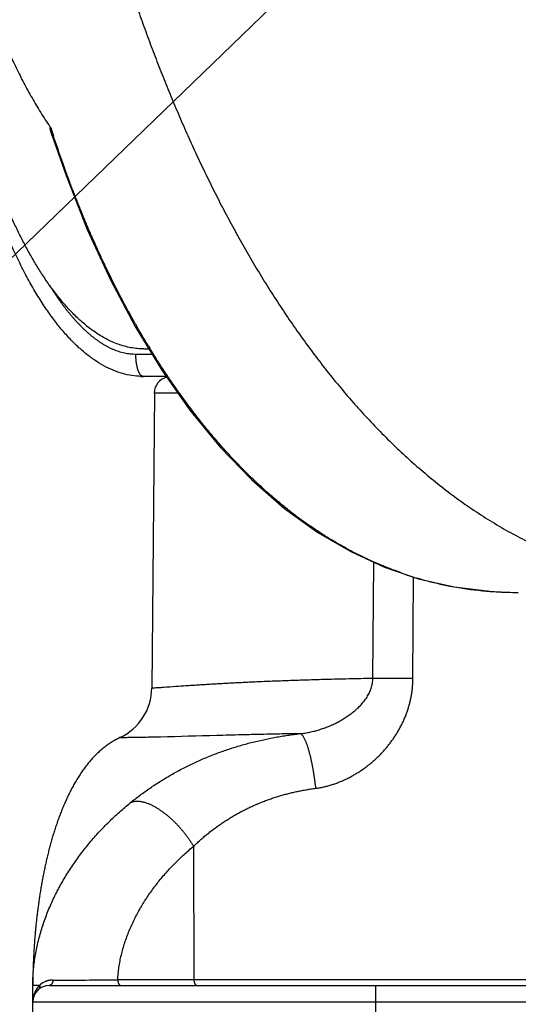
# Model space of a CAD drawing. Header units: millimetres. Extents: x 0 to 1071, y 0 to 742.
# Tile 7 of 127: x 305 to 313, y 190 to 205. Entities that reach past the tile are written whole.
import ezdxf

# ---------------------------------------------------------------- set-up
doc = ezdxf.new("R2010")
doc.units = ezdxf.units.MM
doc.header["$LTSCALE"] = 0.454724
doc.layers.add('NoLayerName_001', color=7, linetype='Continuous')
doc.layers.add('NoLayerName_005', color=7, linetype='Continuous')
doc.styles.get("Standard").update_dxf_attribs({"font": 'txt', "bigfont": 'extfont2'})
doc.dimstyles.get("Standard").update_dxf_attribs({"dimtxt": 2.5, "dimasz": 2.5, "dimexe": 1, "dimexo": 1, "dimtad": 1, "dimdec": 3, "dimzin": 0, "dimdsep": 46, "dimtxsty": 'Standard', "dimcen": 2.5, "dimadec": 3, "dimazin": 0, "dimtfac": 0.75, "dimtdec": 3, "dimtmove": 0, "dimatfit": 3, "dimfxl": 1, "dimarcsym": 0})

msp = doc.modelspace()

# ---------------------------------------------------------------- linework, layer by layer
at = {"layer": 'NoLayerName_001', "color": 8, "linetype": 'Continuous', "lineweight": 25}
for p, q in [((307.201, 199.5974), (306.9524, 199.5974)), ((307.595, 199.0065), (307.2356, 199.0065)), ((310.5843, 194.6373), (310.5977, 196.4171)), ((311.1973, 194.6343), (311.2075, 196.1892)), ((307.8364, 192.0682), (307.8422, 190.0233)), ((305.4596, 189.9406), (305.4802, 189.9408)), ((314.1623, 190.0233), (306.6758, 190.0233)), ((310.6275, 182.0599), (310.6275, 189.9391))]:
    msp.add_line(p, q, dxfattribs=at)
at = {"layer": 'NoLayerName_001', "color": 7, "linetype": 'Continuous', "lineweight": 25}
for p, q in [((307.0746, 199.6821), (307.1493, 199.6821)), ((307.4172, 199.2585), (307.0683, 199.2585)), ((307.2356, 199.0065), (307.1962, 194.491)), ((305.3739, 189.6849), (305.3739, 189.9391)), ((305.6281, 189.9391), (314.2915, 189.9391)), ((305.3739, 189.6849), (349.4294, 189.6849)), ((305.4382, 182.3118), (305.3739, 189.6849))]:
    msp.add_line(p, q, dxfattribs=at)
for points in [[(305.6721, 202.9408), (305.8824, 202.3337), (306.2087, 201.5084), (306.5618, 200.7391), (306.9415, 200.0224)], [(306.9415, 200.0224), (307.3481, 199.3564), (307.7813, 198.7425), (308.2435, 198.1794), (308.7293, 197.6755), (309.2312, 197.2393), (309.7427, 196.8722), (310.2479, 196.5779), (310.7595, 196.3427), (311.2828, 196.1634), (311.8292, 196.0381), (312.4168, 195.9674), (312.8119, 195.9543)]]:
    msp.add_lwpolyline(points, dxfattribs=at)
at = {"layer": 'NoLayerName_001', "color": 8, "linetype": 'Continuous', "lineweight": 25}
for centre, radius, start, end in [((324.1813, 209.0474), 19.4723, 197.9218, 198.2584), ((317.8617, 206.2406), 12.5416, 211.30624, 211.4762), ((312.7395, 201.1718), 5.212, 250.56275, 251.79905), ((312.7444, 201.1877), 5.2287, 251.80198, 254.77691), ((312.7516, 201.2144), 5.2564, 254.77733, 259.15773), ((312.7633, 201.2758), 5.3188, 259.15903, 260.64301), ((312.7886, 201.4445), 5.4894, 260.66832, 265.755), ((312.8016, 201.607), 5.6524, 265.74565, 266.65), ((312.8107, 201.7847), 5.8304, 266.66265, 270.01215), ((310.4335, 99.8527), 94.7847, 89.538306, 89.908847), ((305.6923, 189.71), 0.3134, 129.53488, 132.5819), ((305.6862, 189.718), 0.3034, 112.65221, 129.61149), ((305.7395, 352.4188), 162.3982, 269.97974, 270.330344), ((305.7436, 189.685), 0.3697, 165.16525, 176.60026), ((305.7365, 189.6867), 0.3624, 160.81779, 165.13704), ((305.7461, 189.6849), 0.3722, 176.59694, 179.99909)]:
    msp.add_arc(centre, radius, start, end, dxfattribs=at)
at = {"layer": 'NoLayerName_001', "color": 7, "linetype": 'Continuous', "lineweight": 25}
for centre, radius, start, end in [((307.4897, 199.0043), 0.2542, 105.0442, 179.49996), ((306.349, 194.4983), 0.8472, 295.04595, 359.49996), ((307.9724, 189.9387), 2.5985, 179.83538, 179.9922), ((305.6281, 189.6849), 0.2542, 90, 180)]:
    msp.add_arc(centre, radius, start, end, dxfattribs=at)
at = {"layer": 'NoLayerName_001', "color": 8, "linetype": 'Continuous', "lineweight": 25}
for points, knots in [([(327.1528, 202.8764), (326.9333, 202.8799), (326.4941, 202.8818), (325.8358, 202.9151), (325.1783, 202.9663), (324.5224, 203.0388), (323.8688, 203.1313), (323.2183, 203.244), (322.5716, 203.3768), (321.9294, 203.5295), (321.2924, 203.702), (320.6612, 203.8939), (320.0362, 204.1051), (319.4181, 204.3354), (318.8074, 204.5844), (318.2046, 204.8521), (317.6104, 205.1381), (317.0252, 205.4422), (316.4496, 205.7643), (315.8842, 206.1039), (315.3295, 206.4608), (314.786, 206.8348), (314.2543, 207.2255), (313.735, 207.6328), (313.2286, 208.0562), (312.7357, 208.4955), (312.2568, 208.95), (311.7925, 209.4193), (311.3431, 209.9026), (310.91, 210.4), (310.4911, 210.9089), (310.228, 211.2607), (310.0946, 211.4349)], [0, 0, 0, 0, 0.6584204, 1.3174054, 1.9768541, 2.6366557, 3.296692, 3.9568403, 4.6169756, 5.2769765, 5.9368019, 6.596485, 7.256057, 7.9155451, 8.5749742, 9.2343682, 9.8937519, 10.5531495, 11.2125743, 11.8720388, 12.5315584, 13.191154, 13.8508531, 14.5106918, 15.1707129, 15.8308813, 16.4910741, 17.1511626, 17.8110183, 18.4705164, 19.1295377, 19.787972, 19.787972, 19.787972, 19.787972]), ([(327.1527, 202.4463), (326.9285, 202.4538), (326.4798, 202.4641), (325.8077, 202.5079), (325.1366, 202.5685), (324.4672, 202.6489), (323.8002, 202.7484), (323.1362, 202.867), (322.476, 203.0047), (321.82, 203.1614), (321.169, 203.3371), (320.5235, 203.5316), (319.8839, 203.7446), (319.2509, 203.9761), (318.6249, 204.2259), (318.0065, 204.4937), (317.3962, 204.7794), (316.7944, 205.0828), (316.2018, 205.4037), (315.6188, 205.7419), (315.046, 206.097), (314.4836, 206.4688), (313.9324, 206.8571), (313.3927, 207.2616), (312.8652, 207.682), (312.3502, 208.118), (311.8486, 208.5693), (311.3609, 209.0354), (310.8876, 209.5157), (310.43, 210.0106), (309.9862, 210.5174), (309.7063, 210.8683), (309.5645, 211.0421)], [0, 0, 0, 0, 0.6729348, 1.3463699, 2.0202012, 2.6943248, 3.3686384, 4.0430435, 4.7174473, 5.3917661, 6.0659683, 6.7400667, 7.4140747, 8.0880049, 8.7618714, 9.4356902, 10.1094812, 10.7832684, 11.4570758, 12.1309269, 12.8048469, 13.4788639, 14.1530106, 14.827325, 15.5018483, 16.1765281, 16.851218, 17.5257777, 18.2000795, 18.8740118, 19.5474805, 20.2204127, 20.2204127, 20.2204127, 20.2204127]), ([(305.8755, 208.8594), (305.8988, 208.753), (305.9449, 208.5401), (306.018, 208.2217), (306.0936, 207.9038), (306.1721, 207.5866), (306.2536, 207.2701), (306.338, 206.9545), (306.4256, 206.6396), (306.5163, 206.3257), (306.6102, 206.0126), (306.7073, 205.7006), (306.8079, 205.3897), (306.912, 205.0799), (307.0196, 204.7714), (307.1309, 204.4641), (307.2459, 204.1582), (307.3647, 203.8538), (307.4875, 203.5509), (307.6145, 203.2497), (307.7457, 202.9503), (307.8813, 202.6529), (308.0215, 202.3577), (308.1664, 202.0647), (308.3161, 201.7742), (308.471, 201.4862), (308.6309, 201.2011), (308.7963, 200.9191), (308.9671, 200.6403), (309.1436, 200.3651), (309.3259, 200.0936), (309.5142, 199.8262), (309.7085, 199.5631), (309.9093, 199.3049), (310.1166, 199.0519), (310.3307, 198.8046), (310.5518, 198.5634), (310.78, 198.3288), (311.0156, 198.1015), (311.2578, 197.881), (311.4265, 197.7424), (311.51, 197.6721)], [0, 0, 0, 0, 0.3267034, 0.6534357, 0.9801875, 1.3069516, 1.6337228, 1.9604981, 2.2872766, 2.6140598, 2.9408477, 3.2676346, 3.5944165, 3.9211928, 4.2479667, 4.5747449, 4.9015383, 5.2283589, 5.5551986, 5.8820399, 6.2088732, 6.5356972, 6.8625195, 7.1893567, 7.5162329, 7.8431435, 8.1700621, 8.4969743, 8.8238803, 9.1507949, 9.4777486, 9.8047773, 10.131849, 10.4589166, 10.7859641, 11.1130081, 11.4401008, 11.7673302, 12.0947202, 12.4221546, 12.7495551, 12.7495551, 12.7495551, 12.7495551]), ([(307.1461, 199.7238), (307.1158, 199.7744), (307.0546, 199.8754), (306.966, 200.0287), (306.8792, 200.1831), (306.7944, 200.3386), (306.7116, 200.4952), (306.6308, 200.6529), (306.5519, 200.8116), (306.4749, 200.9712), (306.3997, 201.1317), (306.3264, 201.2932), (306.2549, 201.4554), (306.1852, 201.6185), (306.1173, 201.7823), (306.0511, 201.9468), (305.9866, 202.112), (305.9238, 202.2778), (305.8627, 202.4442), (305.8033, 202.6112), (305.7453, 202.7786), (305.7081, 202.8907), (305.6894, 202.9467)], [0, 0, 0, 0, 0.17707, 0.3541488, 0.5312446, 0.7083634, 0.8855087, 1.0626824, 1.2398857, 1.4171188, 1.5943805, 1.771668, 1.9489773, 2.1263029, 2.303638, 2.4809747, 2.6583037, 2.8356144, 3.0128954, 3.1901338, 3.3673157, 3.5444265, 3.5444265, 3.5444265, 3.5444265]), ([(305.6797, 200.5795), (305.6718, 200.5919), (305.656, 200.6165), (305.6406, 200.6414), (305.6328, 200.6539)], [0, 0, 0, 0, 0.04393335, 0.087862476, 0.087862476, 0.087862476, 0.087862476]), ([(306.9524, 199.5974), (306.9378, 199.5978), (306.9084, 199.598), (306.8646, 199.602), (306.8209, 199.608), (306.7776, 199.6163), (306.7348, 199.6268), (306.6926, 199.6394), (306.651, 199.654), (306.6102, 199.6703), (306.57, 199.6884), (306.5306, 199.7079), (306.4919, 199.7289), (306.454, 199.7512), (306.4168, 199.7747), (306.3804, 199.7993), (306.3446, 199.8249), (306.3096, 199.8514), (306.2753, 199.8789), (306.2416, 199.9071), (306.2085, 199.9361), (306.1761, 199.9658), (306.1443, 199.9961), (306.113, 200.027), (306.0824, 200.0585), (306.0522, 200.0905), (306.0226, 200.123), (305.9935, 200.156), (305.965, 200.1895), (305.9369, 200.2233), (305.9093, 200.2576), (305.8821, 200.2922), (305.8554, 200.3271), (305.8291, 200.3623), (305.8032, 200.3978), (305.7777, 200.4337), (305.7526, 200.4697), (305.7279, 200.5061), (305.7036, 200.5427), (305.6877, 200.5673), (305.6797, 200.5795)], [0, 0, 0, 0, 0.0439576, 0.0879831, 0.1320576, 0.1761507, 0.220222, 0.2642459, 0.3082479, 0.3522475, 0.3962484, 0.4402399, 0.4842131, 0.5281806, 0.5721503, 0.6161215, 0.6600861, 0.7040387, 0.747987, 0.7919365, 0.835888, 0.8798383, 0.9237858, 0.9677356, 1.0116924, 1.0556588, 1.0996357, 1.1436224, 1.1876165, 1.2316142, 1.2756102, 1.319598, 1.363573, 1.4075372, 1.4514933, 1.4954435, 1.5393893, 1.5833317, 1.6272712, 1.6712079, 1.6712079, 1.6712079, 1.6712079]), ([(307.0683, 199.2585), (307.0648, 199.259), (307.0576, 199.2594), (307.0475, 199.264), (307.0382, 199.2702), (307.0298, 199.2778), (307.0223, 199.2862), (307.0157, 199.295), (307.01, 199.3041), (307.0049, 199.3135), (307.0002, 199.3232), (306.9958, 199.333), (306.9917, 199.343), (306.9879, 199.3531), (306.9844, 199.3633), (306.9812, 199.3736), (306.9781, 199.384), (306.9754, 199.3944), (306.9728, 199.4048), (306.9704, 199.4154), (306.9682, 199.4259), (306.9662, 199.4365), (306.9644, 199.4471), (306.9627, 199.4578), (306.9612, 199.4685), (306.9597, 199.4792), (306.9585, 199.4899), (306.9573, 199.5006), (306.9563, 199.5113), (306.9554, 199.522), (306.9546, 199.5328), (306.9539, 199.5436), (306.9534, 199.5543), (306.9529, 199.5651), (306.9526, 199.5758), (306.9525, 199.5866), (306.9524, 199.5938), (306.9524, 199.5974)], [0, 0, 0, 0, 0.01066192, 0.0215156, 0.03272551, 0.0441443, 0.05543789, 0.06637607, 0.07709817, 0.08775425, 0.09845046, 0.10920548, 0.12000125, 0.1308161, 0.14162629, 0.15242259, 0.16320941, 0.1739907, 0.18476954, 0.19554815, 0.20632794, 0.21710962, 0.22789317, 0.23867795, 0.24946274, 0.26024623, 0.27102827, 0.28180898, 0.29258844, 0.3033667, 0.31414378, 0.32491967, 0.33569433, 0.34646767, 0.35723961, 0.36801, 0.37877871, 0.37877871, 0.37877871, 0.37877871]), ([(311.005, 196.2568), (310.9504, 196.2771), (310.8405, 196.3165), (310.6786, 196.3833), (310.5186, 196.4545), (310.3607, 196.5309), (310.2052, 196.612), (310.0521, 196.6976), (309.9015, 196.7876), (309.7536, 196.8817), (309.6083, 196.9798), (309.4658, 197.0817), (309.3261, 197.1873), (309.1891, 197.2964), (309.0548, 197.4088), (308.9232, 197.5244), (308.7944, 197.6429), (308.6683, 197.7643), (308.5448, 197.8885), (308.4241, 198.0152), (308.3059, 198.1443), (308.1903, 198.2758), (308.0772, 198.4094), (307.9665, 198.5451), (307.8583, 198.6826), (307.7525, 198.822), (307.6489, 198.9632), (307.5477, 199.1059), (307.4487, 199.2503), (307.3521, 199.3961), (307.2573, 199.5432), (307.1963, 199.6425), (307.1655, 199.692)], [0, 0, 0, 0, 0.1749436, 0.3500221, 0.5252282, 0.700542, 0.8759318, 1.0513548, 1.2267579, 1.4020812, 1.5773098, 1.7524781, 1.9276129, 2.102731, 2.2778394, 2.4529361, 2.6280103, 2.8030501, 2.9780716, 3.1530939, 3.3281285, 3.5031789, 3.6782418, 3.8533067, 4.0283572, 4.2033859, 4.3783986, 4.5533984, 4.7283847, 4.9033532, 5.0782963, 5.2532028, 5.2532028, 5.2532028, 5.2532028]), ([(311.51, 197.6721), (311.5959, 197.6049), (311.766, 197.4681), (312.0323, 197.2773), (312.3052, 197.0962), (312.5861, 196.9271), (312.8741, 196.77), (313.1686, 196.6256), (313.4692, 196.4944), (313.7752, 196.3769), (314.0861, 196.2737), (314.4012, 196.1853), (314.72, 196.1118), (315.0416, 196.0528), (315.3655, 196.0078), (315.6911, 195.9768), (316.0175, 195.9573), (316.2355, 195.9563), (316.3444, 195.9543)], [0, 0, 0, 0, 0.3273519, 0.6547095, 0.9822009, 1.3099754, 1.637943, 1.9659436, 2.2938424, 2.6215365, 2.94896, 3.2760956, 3.6030454, 3.9299431, 4.2568587, 4.5838077, 4.9107434, 5.2375412, 5.2375412, 5.2375412, 5.2375412]), ([(310.5843, 194.6373), (310.5226, 194.636), (310.3993, 194.6335), (310.2143, 194.6294), (310.0396, 194.6251), (309.8752, 194.6208), (309.7211, 194.6164), (309.5773, 194.6121), (309.4437, 194.6078), (309.3205, 194.6036), (309.1972, 194.5991), (309.0739, 194.5944), (308.9507, 194.5895), (308.8377, 194.5847), (308.735, 194.5801), (308.6426, 194.5758), (308.5502, 194.5714), (308.4578, 194.5667), (308.3655, 194.5619), (308.2731, 194.5569), (308.1807, 194.5516), (308.0884, 194.5462), (307.996, 194.5406), (307.9037, 194.5348), (307.8114, 194.5288), (307.6986, 194.5213), (307.555, 194.5113), (307.432, 194.5026), (307.3499, 194.497), (307.3192, 194.495), (307.2884, 194.4931), (307.2576, 194.4915), (307.2269, 194.4894), (307.2064, 194.4907), (307.1962, 194.491)], [0, 0, 0, 0, 0.1850173, 0.3700348, 0.5550525, 0.709234, 0.8634157, 1.0175975, 1.1409428, 1.264288, 1.387633, 1.5109778, 1.6343227, 1.7576675, 1.8501762, 1.9426848, 2.0351935, 2.1277021, 2.2202108, 2.3127194, 2.405228, 2.4977366, 2.5902452, 2.6827538, 2.7752624, 2.867771, 3.0219518, 3.2069688, 3.2378055, 3.2686414, 3.2994763, 3.3303175, 3.3611497, 3.3917936, 3.3917936, 3.3917936, 3.3917936]), ([(310.5771, 194.5623), (310.5788, 194.5748), (310.5832, 194.5996), (310.5836, 194.6247), (310.5843, 194.6373)], [0, 0, 0, 0, 0.037720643, 0.075322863, 0.075322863, 0.075322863, 0.075322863]), ([(311.1916, 194.513), (311.1929, 194.5332), (311.1964, 194.5736), (311.1967, 194.6141), (311.1973, 194.6343)], [0, 0, 0, 0, 0.06073482, 0.12141472, 0.12141472, 0.12141472, 0.12141472]), ([(309.468, 193.7926), (309.4805, 193.794), (309.5054, 193.7966), (309.5426, 193.8019), (309.5797, 193.8081), (309.6167, 193.8152), (309.6534, 193.8232), (309.69, 193.8322), (309.7264, 193.842), (309.7626, 193.8527), (309.7985, 193.8641), (309.8342, 193.8764), (309.8695, 193.8895), (309.9046, 193.9034), (309.9393, 193.918), (309.9737, 193.9334), (310.0076, 193.9496), (310.0412, 193.9666), (310.0744, 193.9844), (310.1071, 194.0029), (310.1394, 194.0223), (310.1711, 194.0424), (310.2023, 194.0633), (310.233, 194.0851), (310.2631, 194.1077), (310.2924, 194.1311), (310.3211, 194.1554), (310.349, 194.1807), (310.3759, 194.2069), (310.402, 194.2341), (310.4269, 194.2623), (310.4506, 194.2914), (310.4731, 194.3217), (310.4941, 194.353), (310.5134, 194.3853), (310.5308, 194.4188), (310.5461, 194.4533), (310.559, 194.4889), (310.5699, 194.5252), (310.5745, 194.55), (310.5771, 194.5623)], [0, 0, 0, 0, 0.0375648, 0.075149, 0.1127551, 0.150384, 0.1880349, 0.2257061, 0.2633941, 0.3010944, 0.3388012, 0.3765079, 0.4142071, 0.4518952, 0.4895703, 0.5272311, 0.5648774, 0.6025093, 0.6401279, 0.6777353, 0.7153342, 0.7529283, 0.7905207, 0.8281088, 0.865692, 0.903274, 0.9408632, 0.9784661, 1.0160733, 1.0536791, 1.091288, 1.1289148, 1.1665685, 1.2042261, 1.2418801, 1.2795503, 1.3172872, 1.3551269, 1.3929956, 1.4308159, 1.4308159, 1.4308159, 1.4308159]), ([(309.7062, 192.9555), (309.7262, 192.9586), (309.7663, 192.9642), (309.826, 192.9762), (309.8852, 192.9904), (309.9439, 193.0071), (310.002, 193.026), (310.0594, 193.0471), (310.116, 193.0702), (310.1717, 193.0954), (310.2265, 193.1226), (310.2801, 193.1515), (310.3327, 193.1823), (310.384, 193.2148), (310.4342, 193.2489), (310.4833, 193.2846), (310.5311, 193.3219), (310.5777, 193.3608), (310.6231, 193.4011), (310.6671, 193.4428), (310.7099, 193.486), (310.7512, 193.5306), (310.7912, 193.5766), (310.8296, 193.6239), (310.8665, 193.6724), (310.9018, 193.7222), (310.9355, 193.7731), (310.9673, 193.8251), (310.9974, 193.8781), (311.0256, 193.9321), (311.0519, 193.987), (311.0762, 194.0428), (311.0984, 194.0994), (311.1185, 194.1567), (311.1364, 194.2148), (311.1521, 194.2734), (311.1656, 194.3327), (311.1767, 194.3924), (311.1857, 194.4525), (311.1894, 194.4929), (311.1916, 194.513)], [0, 0, 0, 0, 0.0606989, 0.1215074, 0.1824226, 0.2434336, 0.3045217, 0.3656616, 0.4268223, 0.4879675, 0.5490563, 0.6100443, 0.6709019, 0.7316551, 0.7923383, 0.852982, 0.9136138, 0.9742556, 1.034921, 1.0956226, 1.1563739, 1.2171893, 1.2780775, 1.3390226, 1.4000043, 1.4610035, 1.5220028, 1.582987, 1.6439431, 1.7048611, 1.765734, 1.8265585, 1.8873361, 1.9480771, 2.0087956, 2.0695095, 2.13024, 2.1910032, 2.2517815, 2.3125498, 2.3125498, 2.3125498, 2.3125498]), ([(309.468, 193.7926), (309.376, 193.7907), (309.1805, 193.787), (308.8814, 193.7804), (308.5479, 193.7725), (308.0303, 193.7593), (307.5703, 193.7463), (307.2023, 193.7375), (307.0872, 193.7351), (306.9952, 193.7333), (306.9147, 193.7319), (306.8572, 193.7311), (306.8112, 193.7306), (306.7767, 193.7303), (306.7421, 193.73), (306.7191, 193.7306), (306.7076, 193.7308)], [0, 0, 0, 0, 0.2761149, 0.5867443, 0.8973736, 1.2770316, 2.1398903, 2.2779477, 2.3814908, 2.4850338, 2.5540629, 2.6230905, 2.6576055, 2.692122, 2.7266326, 2.7611405, 2.7611405, 2.7611405, 2.7611405]), ([(306.8665, 192.7326), (306.8912, 192.7523), (306.9404, 192.7921), (307.016, 192.8495), (307.0926, 192.9056), (307.1703, 192.9601), (307.2492, 193.013), (307.3291, 193.0643), (307.4101, 193.114), (307.492, 193.1621), (307.5749, 193.2084), (307.6587, 193.2531), (307.7433, 193.2961), (307.8288, 193.3374), (307.9151, 193.377), (308.0021, 193.4149), (308.0899, 193.4511), (308.1784, 193.4856), (308.2675, 193.5183), (308.3572, 193.5494), (308.4475, 193.5787), (308.5383, 193.6064), (308.6297, 193.6323), (308.7215, 193.6566), (308.8137, 193.6792), (308.9063, 193.7002), (308.9992, 193.7195), (309.0925, 193.7372), (309.1861, 193.7534), (309.2799, 193.768), (309.3738, 193.7813), (309.4367, 193.7886), (309.468, 193.7925)], [0, 0, 0, 0, 0.094877, 0.1897883, 0.2847275, 0.3796875, 0.4746612, 0.5696408, 0.6646188, 0.7595877, 0.854546, 0.9494964, 1.0444408, 1.1393808, 1.2343174, 1.3292509, 1.4241816, 1.5191104, 1.6140401, 1.708973, 1.8039101, 1.8988516, 1.9937963, 2.0887422, 2.1836867, 2.2786294, 2.3735703, 2.468508, 2.563439, 2.6583584, 2.7532595, 2.8481343, 2.8481343, 2.8481343, 2.8481343]), ([(309.468, 193.7926), (309.4746, 193.7894), (309.4893, 193.7845), (309.5039, 193.7667), (309.5171, 193.7487), (309.528, 193.7294), (309.5378, 193.7097), (309.547, 193.6896), (309.5556, 193.6691), (309.5636, 193.6484), (309.5712, 193.6275), (309.5783, 193.6065), (309.5851, 193.5855), (309.5916, 193.5643), (309.5978, 193.5431), (309.6038, 193.5217), (309.6096, 193.5004), (309.6151, 193.4789), (309.6205, 193.4575), (309.6257, 193.4359), (309.6307, 193.4143), (309.6356, 193.3927), (309.6403, 193.3711), (309.6448, 193.3494), (309.6492, 193.3276), (309.6535, 193.3059), (309.6576, 193.2841), (309.6616, 193.2623), (309.6655, 193.2405), (309.6693, 193.2187), (309.673, 193.1968), (309.6765, 193.1749), (309.68, 193.1531), (309.6833, 193.1312), (309.6865, 193.1093), (309.6897, 193.0873), (309.6927, 193.0654), (309.6956, 193.0434), (309.6984, 193.0215), (309.7002, 193.0068), (309.7011, 192.9995)], [0, 0, 0, 0, 0.02199035, 0.04494086, 0.06724107, 0.08923286, 0.11125222, 0.13337491, 0.15556788, 0.17778637, 0.1999827, 0.2221483, 0.24429461, 0.26643073, 0.28856364, 0.31069816, 0.33283606, 0.35497793, 0.3771241, 0.39927464, 0.42142943, 0.44358811, 0.46575012, 0.4879147, 0.51008092, 0.53224767, 0.55441365, 0.57657748, 0.59873838, 0.62089662, 0.64305252, 0.66520639, 0.68735852, 0.70950917, 0.7316586, 0.75380704, 0.77595472, 0.79810181, 0.82024853, 0.84239502, 0.84239502, 0.84239502, 0.84239502]), ([(307.8364, 192.0682), (307.8535, 192.0842), (307.8873, 192.1166), (307.9395, 192.1635), (307.9925, 192.2095), (308.0465, 192.2543), (308.1015, 192.298), (308.1574, 192.3405), (308.2142, 192.3817), (308.2719, 192.4218), (308.3305, 192.4605), (308.3899, 192.498), (308.4501, 192.5341), (308.511, 192.5689), (308.5728, 192.6024), (308.6352, 192.6344), (308.6984, 192.6651), (308.7622, 192.6943), (308.8267, 192.7222), (308.8917, 192.7485), (308.9573, 192.7735), (309.0235, 192.7971), (309.0901, 192.8192), (309.1573, 192.8399), (309.2248, 192.8591), (309.2927, 192.8769), (309.361, 192.8934), (309.4295, 192.9085), (309.4984, 192.9222), (309.5675, 192.9346), (309.6367, 192.9459), (309.6831, 192.9522), (309.7062, 192.9555)], [0, 0, 0, 0, 0.0701435, 0.1403147, 0.2105067, 0.2807133, 0.350929, 0.4211491, 0.4913696, 0.5615877, 0.6318021, 0.7020123, 0.7722184, 0.8424205, 0.9126193, 0.9828157, 1.0530112, 1.1232079, 1.1934076, 1.2636114, 1.3338194, 1.404031, 1.474245, 1.5444595, 1.6146723, 1.6848841, 1.7550951, 1.8253037, 1.8955064, 1.9656975, 2.03587, 2.1060148, 2.1060148, 2.1060148, 2.1060148]), ([(309.7011, 192.9995), (309.702, 192.9921), (309.7037, 192.9775), (309.7054, 192.9628), (309.7062, 192.9555)], [0, 0, 0, 0, 0.022146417, 0.044292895, 0.044292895, 0.044292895, 0.044292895]), ([(306.8665, 192.7326), (306.874, 192.7362), (306.8888, 192.7443), (306.913, 192.7517), (306.9378, 192.7567), (306.963, 192.759), (306.9882, 192.759), (307.0133, 192.757), (307.0382, 192.7532), (307.0627, 192.748), (307.087, 192.7415), (307.1109, 192.734), (307.1345, 192.7255), (307.1578, 192.7161), (307.1807, 192.706), (307.2033, 192.6951), (307.2256, 192.6836), (307.2476, 192.6716), (307.2693, 192.659), (307.2906, 192.6459), (307.3117, 192.6323), (307.3325, 192.6183), (307.353, 192.6039), (307.3732, 192.5891), (307.3932, 192.574), (307.4129, 192.5585), (307.4323, 192.5427), (307.4515, 192.5266), (307.4704, 192.5102), (307.4891, 192.4935), (307.5076, 192.4765), (307.5258, 192.4593), (307.5437, 192.4418), (307.5614, 192.4241), (307.5789, 192.4062), (307.5961, 192.3879), (307.613, 192.3695), (307.6298, 192.3509), (307.6462, 192.332), (307.6625, 192.3129), (307.6731, 192.3), (307.6784, 192.2936)], [0, 0, 0, 0, 0.02505825, 0.05027656, 0.07562265, 0.10092404, 0.12608221, 0.15119512, 0.17631755, 0.2014469, 0.22654649, 0.25162363, 0.27669779, 0.30177718, 0.32685976, 0.35193487, 0.37699823, 0.40205679, 0.42711535, 0.45217589, 0.47723777, 0.50229794, 0.52735323, 0.55240543, 0.57745671, 0.60250834, 0.62756082, 0.65261388, 0.6776665, 0.70271746, 0.72776715, 0.75281624, 0.77786519, 0.8029142, 0.82796324, 0.85301203, 0.87806012, 0.90310731, 0.92815405, 0.9532008, 0.97824801, 0.97824801, 0.97824801, 0.97824801]), ([(307.6784, 192.2936), (307.6836, 192.2871), (307.6942, 192.2741), (307.7096, 192.2544), (307.7248, 192.2345), (307.7398, 192.2144), (307.7545, 192.1941), (307.7689, 192.1736), (307.783, 192.1529), (307.7968, 192.132), (307.8104, 192.111), (307.8236, 192.0897), (307.8321, 192.0754), (307.8364, 192.0682)], [0, 0, 0, 0, 0.0250481, 0.05009753, 0.0751487, 0.10020193, 0.12525644, 0.15031074, 0.17536359, 0.20041395, 0.22546108, 0.25050446, 0.27554388, 0.27554388, 0.27554388, 0.27554388]), ([(306.6758, 190.0233), (306.678, 190.0553), (306.6814, 190.1194), (306.6934, 190.2151), (306.7093, 190.3103), (306.7297, 190.4049), (306.7542, 190.4988), (306.7826, 190.5918), (306.8148, 190.6839), (306.8504, 190.7748), (306.8893, 190.8644), (306.9313, 190.9526), (306.9762, 191.0393), (307.0238, 191.1243), (307.0738, 191.2075), (307.1262, 191.2889), (307.1808, 191.3683), (307.2376, 191.446), (307.2965, 191.5219), (307.3575, 191.5961), (307.4205, 191.6687), (307.4854, 191.7396), (307.5522, 191.8089), (307.6207, 191.8765), (307.691, 191.9422), (307.7627, 192.0065), (307.812, 192.0475), (307.8364, 192.0682)], [0, 0, 0, 0, 0.0961609, 0.1924689, 0.2889878, 0.3857539, 0.4827777, 0.5800467, 0.6775269, 0.7751655, 0.8728921, 0.9706212, 1.0682535, 1.1656776, 1.2627716, 1.3594713, 1.4558587, 1.552031, 1.648079, 1.7440875, 1.8401344, 1.9362745, 2.0324924, 2.1287542, 2.225024, 2.3212644, 2.4174361, 2.4174361, 2.4174361, 2.4174361]), ([(305.3739, 189.9391), (305.3746, 189.9391), (305.3759, 189.9392), (305.3778, 189.9391), (305.3796, 189.9395), (305.3814, 189.9397), (305.3833, 189.9397), (305.3853, 189.9397), (305.3872, 189.9397), (305.3892, 189.9397), (305.3917, 189.9397), (305.3942, 189.9398), (305.3967, 189.9399), (305.3986, 189.9399), (305.4005, 189.94), (305.4113, 189.9401), (305.4259, 189.9403), (305.445, 189.9405), (305.4545, 189.9406), (305.4596, 189.9406)], [0, 0, 0, 0, 0.002051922, 0.004021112, 0.005691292, 0.007487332, 0.009416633, 0.011406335, 0.01338146, 0.015314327, 0.017216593, 0.020979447, 0.022864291, 0.024759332, 0.02666248, 0.028571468, 0.057169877, 0.070510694, 0.085759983, 0.085759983, 0.085759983, 0.085759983]), ([(305.4802, 189.9408), (305.4794, 189.94), (305.4777, 189.9384), (305.4753, 189.9359), (305.4728, 189.9335), (305.4704, 189.931), (305.468, 189.9285), (305.4656, 189.926), (305.4633, 189.9234), (305.461, 189.9208), (305.4587, 189.9182), (305.4565, 189.9156), (305.4542, 189.9129), (305.452, 189.9102), (305.4499, 189.9075), (305.4477, 189.9048), (305.4456, 189.9021), (305.4435, 189.8993), (305.4415, 189.8965), (305.4394, 189.8937), (305.4374, 189.8908), (305.4361, 189.8889), (305.4355, 189.888)], [0, 0, 0, 0, 0.003462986, 0.006926, 0.010389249, 0.01385294, 0.017317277, 0.020782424, 0.024248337, 0.027714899, 0.031181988, 0.034649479, 0.038117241, 0.041585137, 0.045053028, 0.04852077, 0.051988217, 0.055455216, 0.058921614, 0.062387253, 0.065851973, 0.069315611, 0.069315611, 0.069315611, 0.069315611]), ([(305.4802, 189.9408), (305.4804, 189.9396), (305.4809, 189.9374), (305.4813, 189.9339), (305.4817, 189.9305), (305.4819, 189.927), (305.4819, 189.9235), (305.4818, 189.9201), (305.4815, 189.9166), (305.4811, 189.9131), (305.4804, 189.9097), (305.4796, 189.9063), (305.4786, 189.903), (305.4774, 189.8997), (305.476, 189.8964), (305.4745, 189.8933), (305.4727, 189.8902), (305.4708, 189.8873), (305.4688, 189.8845), (305.4666, 189.8818), (305.4642, 189.8793), (305.4625, 189.8778), (305.4616, 189.877)], [0, 0, 0, 0, 0.003449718, 0.006911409, 0.010381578, 0.013857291, 0.017336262, 0.02081693, 0.024298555, 0.027781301, 0.031266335, 0.034755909, 0.038253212, 0.041757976, 0.045266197, 0.048773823, 0.052277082, 0.055772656, 0.059257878, 0.062730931, 0.066191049, 0.069638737, 0.069638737, 0.069638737, 0.069638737]), ([(305.682, 190.0206), (305.6801, 190.0206), (305.6763, 190.0206), (305.6705, 190.0204), (305.6647, 190.0201), (305.659, 190.0197), (305.6532, 190.0192), (305.6475, 190.0186), (305.6418, 190.0178), (305.636, 190.017), (305.6303, 190.016), (305.6246, 190.0149), (305.619, 190.0137), (305.6133, 190.0124), (305.6077, 190.011), (305.6021, 190.0094), (305.5966, 190.0078), (305.591, 190.006), (305.5856, 190.0042), (305.5801, 190.0022), (305.5747, 190.0002), (305.5712, 189.9987), (305.5694, 189.998)], [0, 0, 0, 0, 0.0057668, 0.01153377, 0.01730199, 0.02307258, 0.02884669, 0.03462537, 0.04040856, 0.04619558, 0.0519857, 0.05777815, 0.06357214, 0.06936686, 0.0751615, 0.08095519, 0.08674711, 0.0925364, 0.0983222, 0.10410368, 0.10988, 0.11565033, 0.11565033, 0.11565033, 0.11565033]), ([(305.682, 190.0206), (305.682, 190.0195), (305.6819, 190.0171), (305.6817, 190.0135), (305.6814, 190.01), (305.6809, 190.0065), (305.6804, 190.0029), (305.6798, 189.9994), (305.6791, 189.996), (305.6783, 189.9925), (305.6773, 189.989), (305.6763, 189.9856), (305.6752, 189.9823), (305.6739, 189.9789), (305.6725, 189.9756), (305.671, 189.9724), (305.6694, 189.9692), (305.6677, 189.9661), (305.6658, 189.9631), (305.6638, 189.9601), (305.6616, 189.9573), (305.6593, 189.9546), (305.6568, 189.952), (305.6542, 189.9495), (305.6514, 189.9473), (305.6484, 189.9453), (305.6453, 189.9435), (305.642, 189.942), (305.6386, 189.9407), (305.6351, 189.9398), (305.6316, 189.9392), (305.6292, 189.9391), (305.6281, 189.9391)], [0, 0, 0, 0, 0.00355137, 0.00710579, 0.01066263, 0.01422134, 0.0177815, 0.02134277, 0.02490497, 0.02846804, 0.03203204, 0.03559684, 0.03916127, 0.04272445, 0.04628615, 0.04984683, 0.05340769, 0.05697071, 0.06053873, 0.06411407, 0.06769246, 0.07126928, 0.0748427, 0.07841417, 0.08198879, 0.08557572, 0.08918352, 0.092801, 0.0964131, 0.10000891, 0.10358317, 0.10713788, 0.10713788, 0.10713788, 0.10713788]), ([(306.6758, 190.0233), (306.6758, 190.0217), (306.6758, 190.0184), (306.676, 190.0136), (306.6764, 190.0087), (306.6769, 190.0038), (306.6777, 189.9989), (306.6787, 189.9938), (306.6799, 189.9886), (306.6814, 189.9833), (306.6832, 189.9779), (306.6852, 189.9726), (306.6876, 189.9674), (306.6902, 189.9623), (306.693, 189.9576), (306.6962, 189.9531), (306.6996, 189.9492), (306.7033, 189.9457), (306.7073, 189.9429), (306.7117, 189.9407), (306.7163, 189.9393), (306.7195, 189.9392), (306.7211, 189.9391)], [0, 0, 0, 0, 0.00491444, 0.00977311, 0.01462401, 0.01951744, 0.02450597, 0.02964414, 0.03498597, 0.04052825, 0.04620412, 0.05194581, 0.05768913, 0.06337495, 0.06895119, 0.07437557, 0.07961966, 0.08467428, 0.08955663, 0.09431841, 0.09905258, 0.10389453, 0.10389453, 0.10389453, 0.10389453]), ([(307.8422, 190.0233), (307.8422, 190.0217), (307.8422, 190.0184), (307.8424, 190.0136), (307.8428, 190.0087), (307.8433, 190.0038), (307.844, 189.9989), (307.845, 189.9938), (307.8463, 189.9886), (307.8478, 189.9833), (307.8496, 189.9779), (307.8516, 189.9726), (307.8539, 189.9674), (307.8565, 189.9623), (307.8594, 189.9576), (307.8626, 189.9531), (307.866, 189.9492), (307.8697, 189.9457), (307.8737, 189.9429), (307.878, 189.9407), (307.8826, 189.9393), (307.8858, 189.9392), (307.8875, 189.9391)], [0, 0, 0, 0, 0.00491444, 0.00977311, 0.01462401, 0.01951744, 0.02450597, 0.02964413, 0.03498597, 0.04052825, 0.04620412, 0.0519458, 0.05768912, 0.06337495, 0.06895118, 0.07437556, 0.07961965, 0.08467427, 0.08955662, 0.0943184, 0.09905257, 0.10389452, 0.10389452, 0.10389452, 0.10389452]), ([(305.4355, 189.888), (305.4346, 189.8867), (305.4329, 189.8842), (305.4304, 189.8803), (305.4279, 189.8764), (305.4255, 189.8725), (305.4231, 189.8685), (305.4208, 189.8646), (305.4186, 189.8605), (305.4164, 189.8565), (305.4142, 189.8524), (305.4121, 189.8483), (305.4101, 189.8442), (305.4081, 189.84), (305.4062, 189.8358), (305.4043, 189.8316), (305.4025, 189.8273), (305.4007, 189.8231), (305.399, 189.8188), (305.3973, 189.8145), (305.3957, 189.8102), (305.3947, 189.8073), (305.3942, 189.8058)], [0, 0, 0, 0, 0.004604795, 0.009209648, 0.01381499, 0.018421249, 0.023028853, 0.027638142, 0.032249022, 0.03686125, 0.041474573, 0.046088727, 0.050703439, 0.055318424, 0.059933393, 0.064548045, 0.069162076, 0.073775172, 0.078387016, 0.082997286, 0.087605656, 0.092211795, 0.092211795, 0.092211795, 0.092211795])]:
    msp.add_open_spline(points, degree=3, knots=knots, dxfattribs=at)
at = {"layer": 'NoLayerName_001', "color": 7, "linetype": 'Continuous', "lineweight": 25}
for points, knots in [([(307.0683, 199.2585), (307.0206, 199.2616), (306.924, 199.2633), (306.7802, 199.2929), (306.637, 199.3385), (306.4948, 199.4027), (306.3538, 199.4846), (306.2142, 199.5842), (306.0762, 199.7011), (305.9401, 199.8354), (305.8061, 199.9868), (305.6744, 200.1551), (305.5453, 200.34), (305.4189, 200.5411), (305.2954, 200.7579), (305.1751, 200.9902), (305.0581, 201.2373), (304.9447, 201.499), (304.835, 201.7748), (304.7293, 202.0642), (304.6279, 202.3668), (304.5308, 202.6821), (304.4383, 203.0096), (304.3504, 203.3484), (304.2675, 203.6981), (304.1888, 204.0577), (304.1422, 204.3017), (304.1178, 204.4248)], [0, 0, 0, 0, 0.1434555, 0.2889707, 0.4384696, 0.5936776, 0.7560922, 0.926979, 1.1073863, 1.2981705, 1.5000234, 1.7134888, 1.9388736, 2.176302, 2.4258025, 2.6873292, 2.9607768, 3.2459933, 3.5427896, 3.8509466, 4.1702193, 4.5002661, 4.8406277, 5.1908192, 5.5503396, 5.918675, 6.2953012, 6.2953012, 6.2953012, 6.2953012]), ([(304.9714, 204.3052), (304.989, 204.2658), (305.0238, 204.1867), (305.0784, 204.0691), (305.1345, 203.9523), (305.1925, 203.8363), (305.2523, 203.7213), (305.3141, 203.6072), (305.3778, 203.4942), (305.4435, 203.3824), (305.5114, 203.272), (305.5811, 203.1627), (305.6298, 203.0913), (305.6539, 203.0554)], [0, 0, 0, 0, 0.12962, 0.2592432, 0.3888736, 0.5185188, 0.6481886, 0.7778797, 0.9075715, 1.0372474, 1.1668963, 1.2965137, 1.4261012, 1.4261012, 1.4261012, 1.4261012]), ([(305.6721, 202.9408), (305.6716, 202.9425), (305.6705, 202.946), (305.6688, 202.9511), (305.6671, 202.9563), (305.6655, 202.9615), (305.6638, 202.9667), (305.6622, 202.9718), (305.6606, 202.977), (305.659, 202.9822), (305.6575, 202.9874), (305.6562, 202.9917), (305.6551, 202.9951), (305.6544, 202.9977), (305.6536, 203.0003), (305.6529, 203.0029), (305.6521, 203.0055), (305.6514, 203.0081), (305.6506, 203.0107), (305.6499, 203.0133), (305.6492, 203.0159), (305.6485, 203.0185), (305.6478, 203.0212), (305.6471, 203.0238), (305.6464, 203.0264), (305.6457, 203.029), (305.6451, 203.0317), (305.6444, 203.0343), (305.6438, 203.037), (305.6431, 203.0397), (305.6425, 203.0424), (305.6419, 203.045), (305.6414, 203.0477), (305.641, 203.0504), (305.6406, 203.0531), (305.6403, 203.0557), (305.6401, 203.0584), (305.6401, 203.0611), (305.64, 203.0637), (305.6402, 203.067), (305.6423, 203.0672), (305.6431, 203.0676)], [0, 0, 0, 0, 0.00542439, 0.01085143, 0.01627996, 0.02170882, 0.02713686, 0.03256292, 0.03798585, 0.04340452, 0.04881778, 0.05422451, 0.05692533, 0.05962495, 0.06232383, 0.06502245, 0.0677213, 0.07042086, 0.07312161, 0.07582406, 0.0785287, 0.08123603, 0.08394657, 0.08666082, 0.08937931, 0.09210256, 0.0948311, 0.09756548, 0.10030623, 0.10305384, 0.10580514, 0.10855214, 0.11128702, 0.11400281, 0.1166937, 0.11935537, 0.12199067, 0.12467583, 0.12752865, 0.13023864, 0.13287647, 0.13287647, 0.13287647, 0.13287647]), ([(305.6431, 203.0676), (305.6439, 203.0671), (305.6456, 203.0662), (305.6472, 203.064), (305.6491, 203.062), (305.6507, 203.0599), (305.6523, 203.0577), (305.6533, 203.0562), (305.6539, 203.0555)], [0, 0, 0, 0, 0.00270837, 0.005564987, 0.008224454, 0.010884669, 0.013604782, 0.016332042, 0.016332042, 0.016332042, 0.016332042]), ([(307.0746, 199.6821), (307.0413, 199.6837), (306.9746, 199.6846), (306.8753, 199.6993), (306.7775, 199.7213), (306.6818, 199.7514), (306.5889, 199.7888), (306.4989, 199.8326), (306.412, 199.882), (306.3281, 199.9363), (306.2471, 199.9949), (306.1691, 200.0573), (306.094, 200.123), (306.0215, 200.1917), (305.9515, 200.2629), (305.884, 200.3364), (305.8187, 200.412), (305.7556, 200.4893), (305.6945, 200.5682), (305.6354, 200.6487), (305.5781, 200.7305), (305.5226, 200.8136), (305.4688, 200.8978), (305.4166, 200.983), (305.3659, 201.069), (305.3167, 201.1558), (305.2688, 201.2434), (305.2222, 201.3317), (305.177, 201.4206), (305.133, 201.5101), (305.0901, 201.6002), (305.0484, 201.6909), (305.0077, 201.782), (304.9681, 201.8735), (304.9295, 201.9655), (304.8919, 202.058), (304.8553, 202.1508), (304.8195, 202.2439), (304.7847, 202.3374), (304.7507, 202.4312), (304.7288, 202.494), (304.7178, 202.5254)], [0, 0, 0, 0, 0.099866, 0.2000226, 0.3003268, 0.4005289, 0.5005297, 0.6004863, 0.7004479, 0.800352, 0.9002072, 1.0000675, 1.0999257, 1.1997415, 1.2995397, 1.399344, 1.4991481, 1.5989434, 1.6987522, 1.7985907, 1.8984635, 1.998365, 2.0982796, 2.1981829, 2.2980466, 2.397871, 2.4976697, 2.5974534, 2.6972294, 2.7970024, 2.8967742, 2.9965438, 3.0963107, 3.1960776, 3.2958467, 3.3956185, 3.4953928, 3.5951678, 3.6949411, 3.7947092, 3.8944726, 3.8944726, 3.8944726, 3.8944726]), ([(306.7076, 193.7308), (306.685, 193.7193), (306.6392, 193.6973), (306.5738, 193.658), (306.5107, 193.6152), (306.4503, 193.5687), (306.3925, 193.519), (306.3374, 193.4664), (306.2848, 193.4112), (306.2347, 193.3537), (306.1871, 193.2941), (306.1417, 193.2327), (306.0985, 193.1697), (306.0574, 193.1053), (306.0183, 193.0398), (305.9811, 192.9733), (305.9457, 192.9058), (305.912, 192.8374), (305.88, 192.7683), (305.8494, 192.6985), (305.8203, 192.6282), (305.7925, 192.5573), (305.7659, 192.4859), (305.7406, 192.4141), (305.7165, 192.3418), (305.6935, 192.2692), (305.6716, 192.1963), (305.6507, 192.123), (305.6307, 192.0496), (305.6117, 191.9758), (305.5936, 191.9019), (305.5763, 191.8277), (305.56, 191.7534), (305.5444, 191.6788), (305.5296, 191.6042), (305.5156, 191.5293), (305.5023, 191.4544), (305.4897, 191.3793), (305.4778, 191.3041), (305.4666, 191.2288), (305.4598, 191.1785), (305.4563, 191.1534)], [0, 0, 0, 0, 0.0761494, 0.1523752, 0.228608, 0.3047944, 0.3809705, 0.457145, 0.5333234, 0.6095501, 0.6858462, 0.7622038, 0.8385888, 0.9149436, 0.9912179, 1.0674344, 1.143622, 1.2197995, 1.2959761, 1.3721523, 1.4483203, 1.5244753, 1.6006252, 1.6767762, 1.7529314, 1.8290906, 1.905251, 1.9814071, 2.0575532, 2.133692, 2.2098272, 2.2859613, 2.3620956, 2.4382304, 2.5143648, 2.5904969, 2.6666261, 2.7427539, 2.8188812, 2.8950085, 2.971136, 2.971136, 2.971136, 2.971136]), ([(305.3739, 189.9462), (305.3748, 189.9824), (305.3754, 190.0548), (305.3828, 190.1633), (305.394, 190.2716), (305.4094, 190.3795), (305.4288, 190.4868), (305.452, 190.5934), (305.4789, 190.699), (305.5094, 190.8037), (305.5434, 190.9072), (305.5806, 191.0094), (305.6211, 191.1104), (305.6647, 191.2101), (305.7112, 191.3084), (305.7606, 191.4052), (305.8128, 191.5007), (305.8676, 191.5946), (305.9249, 191.687), (305.9846, 191.7778), (306.0468, 191.8669), (306.1112, 191.9545), (306.1779, 192.0404), (306.2468, 192.1245), (306.3177, 192.207), (306.3906, 192.2876), (306.4655, 192.3665), (306.5422, 192.4435), (306.6207, 192.5187), (306.7009, 192.592), (306.7826, 192.6635), (306.8387, 192.7094), (306.8665, 192.7326)], [0, 0, 0, 0, 0.1085896, 0.2173038, 0.3261433, 0.4350935, 0.5441258, 0.653199, 0.7622602, 0.8712472, 0.9801318, 1.0889453, 1.1977166, 1.3064655, 1.4152039, 1.5239359, 1.6326583, 1.741363, 1.8500554, 1.9587466, 2.0674441, 2.1761518, 2.28487, 2.3935959, 2.5023238, 2.611048, 2.7197657, 2.8284719, 2.9371595, 3.0458192, 3.1544397, 3.2630079, 3.2630079, 3.2630079, 3.2630079]), ([(305.4563, 191.1534), (305.453, 191.1282), (305.4463, 191.0779), (305.4371, 191.0023), (305.4285, 190.9267), (305.4206, 190.851), (305.4133, 190.7752), (305.4066, 190.6994), (305.4005, 190.6235), (305.395, 190.5476), (305.3902, 190.4716), (305.3859, 190.3956), (305.3823, 190.3195), (305.3792, 190.2435), (305.3769, 190.1674), (305.3752, 190.0913), (305.3741, 190.0152), (305.374, 189.9644), (305.3739, 189.9391)], [0, 0, 0, 0, 0.0761273, 0.1522536, 0.2283782, 0.3045013, 0.3806238, 0.4567463, 0.5328694, 0.6089936, 0.6851192, 0.7612466, 0.8373747, 0.9135019, 0.9896268, 1.0657487, 1.141867, 1.2179815, 1.2179815, 1.2179815, 1.2179815])]:
    msp.add_open_spline(points, degree=3, knots=knots, dxfattribs=at)
at = {"layer": 'NoLayerName_005', "color": 7, "linetype": 'Continuous', "lineweight": 25}
msp.add_ellipse((307.0683, 209.4252), major_axis=(0, 10.1667), ratio=0.3333333, start_param=3.1282268, end_param=3.1415927, dxfattribs=at)

# ---------------------------------------------------------------- leaders
at = {"layer": 'NoLayerName_001', "color": 3, "linetype": 'Continuous', "lineweight": 13, "annotation_type": 0, "has_hookline": 1, "hookline_direction": 1, "text_width": 1.8857}
msp.add_leader([(321.4258, 216.8738), (299.2721, 195.5053), (297.8579, 195.5053)], dimstyle='Standard', override={"dimtxt": 4.949795, "dimasz": 1.414227, "dimldrblk": 'DOT'}, dxfattribs=at)

doc.saveas('drawing.dxf')
